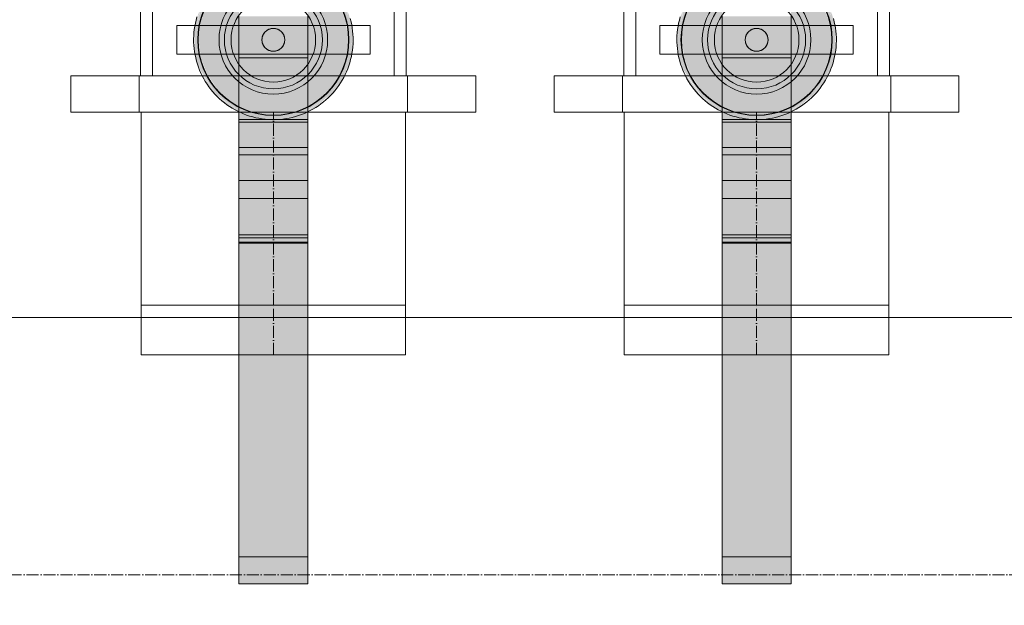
# Model space of a CAD drawing. Header units: metres. Extents: x -54598 to 1827199, y -329446 to -256744.
# Tile 7 of 256: x 14324 to 17584, y -300831 to -298894. Entities that reach past the tile are written whole.
import ezdxf

# ---------------------------------------------------------------- set-up
doc = ezdxf.new("R2010")
doc.units = ezdxf.units.M
doc.linetypes.add('ADSK_Осевая', pattern=[14, 10, -2, 0, -2])
doc.layers.add('P-PIPE', color=7, linetype='Continuous', lineweight=20)
doc.layers.add('P-PIPE-CNTR', color=7, linetype='ADSK_Осевая', lineweight=20)
doc.styles.add('ISO_1.0', font='isocpeur.ttf')

# ---------------------------------------------------------------- blocks, each defined once
blk = doc.blocks.new('Tecofi_VPI4448-02_Затвор дисковый поворотный с ручкой - Затвор дисковый поворотный_VPI 4448-02-V3-Разрез 1')
at = {"layer": 'P-PIPE'}
h = blk.add_hatch(color=37, dxfattribs=at)
h.paths.add_polyline_path([(-27398.68, 840.57), (-27398.68, 840.65), (-27406.12, 844.83), (-27402.82, 842.75), (-27399.91, 841.14)])
h.paths.add_polyline_path([(-27417.78, 854.4), (-27419.45, 856.36), (-27423.71, 861.76), (-27420.05, 856.86), (-27418.25, 854.91)])
h.paths.add_polyline_path([(-27431.66, 876.19), (-27432.23, 878.08), (-27434.12, 884.34), (-27432.75, 879.2), (-27431.82, 876.63)])
h.paths.add_polyline_path([(-27436.1, 901.56), (-27435.92, 903.45), (-27434.29, 914.65), (-27432.68, 920.71), (-27434.52, 914.44), (-27436.02, 903.13)])
h.paths.add_polyline_path([(-27430.48, 926.68), (-27429.77, 928), (-27425.33, 935.68), (-27420.07, 942.96), (-27423.82, 938.33), (-27427.67, 932.29), (-27430.45, 926.75)])
h.paths.add_polyline_path([(-27415.72, 947.68), (-27413.82, 949.27), (-27407.13, 954.32), (-27397.89, 959.62), (-27404.49, 956.28), (-27411.2, 951.61), (-27415.29, 948.07)])
h.paths.add_polyline_path([(-27395.44, 960.99), (-27390.51, 962.48), (-27384.48, 964.11), (-27376.4, 965.4), (-27383.89, 964.33), (-27392.1, 962.15), (-27395.23, 961.07)])
h = blk.add_hatch(color=37, dxfattribs=at)
h.paths.add_polyline_path([(-27398.68, 840.65), (-27398.68, 841.81), (-27415.69, 852.54), (-27410.86, 848.22), (-27400.17, 841.36)])
h.paths.add_polyline_path([(-27416.47, 853.7), (-27430.31, 873.41), (-27427.4, 867.42), (-27421.16, 858.39), (-27417.44, 854.38)])
h.paths.add_polyline_path([(-27431.25, 875.82), (-27431.91, 881.21), (-27435.65, 900), (-27435.71, 895.18), (-27434.43, 886.14), (-27432.75, 879.46), (-27431.82, 877.08)])
h.paths.add_polyline_path([(-27435.98, 900.25), (-27434.4, 906.26), (-27431.14, 924.48), (-27433.39, 918.25), (-27435.2, 910.06), (-27435.95, 903.21)])
h.paths.add_polyline_path([(-27430.67, 925.06), (-27417.48, 945.61), (-27423.21, 939.03), (-27429.77, 928), (-27430.37, 926.33)])
h.paths.add_polyline_path([(-27416.47, 946.3), (-27396.43, 960.24), (-27404.36, 956.28), (-27416.24, 946.84)])
h.paths.add_polyline_path([(-27395.23, 960.49), (-27370.18, 965.48), (-27375.52, 965.46), (-27382.7, 964.52), (-27392.1, 961.9), (-27395.22, 960.5)])
for points in [[(-27398.68, 841.81), (-27399.25, 844.34), (-27419.9, 861.18), (-27431.82, 885.93), (-27431.82, 914.07), (-27418.85, 940.03), (-27396.43, 957.24), (-27370.18, 963.54), (-27370.18, 965.48), (-27396.43, 959.69), (-27416.47, 946.3), (-27430.88, 924.01), (-27435.65, 900), (-27430.67, 874.94), (-27416.47, 853.7), (-27400.51, 843.03)], [(-27398.68, 844.82), (-27398.68, 847.29), (-27417.48, 862.28), (-27429.16, 886.54), (-27429.12, 913.54), (-27416.79, 938.27), (-27396.43, 954.51), (-27370.18, 960.5), (-27370.18, 962.26), (-27383.95, 960.4), (-27399.33, 954.39), (-27401.69, 953.01), (-27407.03, 949.8), (-27416.24, 941.46), (-27419.38, 937.72), (-27422.54, 932.42), (-27427.33, 923.82), (-27430.9, 913.54), (-27431.78, 900), (-27430.27, 885.09), (-27429.16, 882.19), (-27424.74, 871.14), (-27416.25, 858.7), (-27411.6, 854.28), (-27402.68, 847.3), (-27399.27, 845.19)], [(-27341.68, 841.81), (-27323.88, 853.7), (-27309.68, 874.94), (-27304.7, 900), (-27309.68, 925.06), (-27324.84, 946.94), (-27345.16, 960.5), (-27370.18, 965.48), (-27370.18, 963.23), (-27341.97, 956.35), (-27320.45, 938.82), (-27308.53, 914.07), (-27308.56, 885.88), (-27321.5, 859.97), (-27341.68, 843.36), (-27341.68, 843.03)], [(-27341.68, 845.09), (-27338.66, 846.99), (-27333.32, 850.2), (-27324.11, 858.54), (-27320.74, 862.75), (-27318.23, 866.91), (-27313.02, 876.18), (-27309.45, 886.46), (-27308.57, 900), (-27310.08, 914.91), (-27311.19, 917.81), (-27315.61, 928.86), (-27324.1, 941.3), (-27329.21, 946.11), (-27337.67, 952.7), (-27344.57, 956.39), (-27353.08, 959.46), (-27359.75, 961.06), (-27370.18, 962.26), (-27370.18, 960.5), (-27343.93, 954.51), (-27322.87, 937.72), (-27311.19, 913.46), (-27311.23, 886.46), (-27323.56, 861.73), (-27341.68, 847.29), (-27341.68, 845.31)], [(-27398.68, 847.29), (-27398.68, 928.68), (-27370.18, 928.68), (-27370.18, 960.5), (-27396.43, 954.51), (-27417.48, 937.72), (-27429.16, 913.46), (-27429.16, 886.54), (-27417.48, 862.28), (-27406.25, 853.33)], [(-27341.68, 847.29), (-27322.87, 862.28), (-27311.19, 886.54), (-27311.19, 913.46), (-27322.87, 937.72), (-27343.93, 954.51), (-27370.18, 960.5), (-27370.18, 928.68), (-27341.68, 928.68), (-27341.68, 873.41)], [(-27398.68, 885), (-27341.68, 885), (-27341.68, 919.46), (-27398.68, 919.46), (-27398.68, 903.45)], [(-27357.41, 810.9), (-27341.68, 810.9), (-27341.68, 885), (-27398.68, 885), (-27398.68, 810.9), (-27389.97, 810.9)], [(-27398.68, 453), (-27341.68, 453), (-27341.68, 810.9), (-27398.68, 810.9), (-27398.68, 783.28)], [(-27341.68, 450), (-27341.68, 453), (-27398.68, 453), (-27398.68, 450)]]:
    blk.add_hatch(color=37, dxfattribs=at).paths.add_polyline_path(points)
h = blk.add_hatch(color=37, dxfattribs=at)
h.paths.add_polyline_path([(-27398.68, 843.88), (-27398.68, 844.82), (-27400.69, 845.49), (-27398.7, 843.9)])
h.paths.add_polyline_path([(-27410.24, 853.1), (-27418.85, 861.18), (-27423.13, 867.88), (-27418.67, 859.83), (-27410.73, 853.5)])
h.paths.add_polyline_path([(-27427.4, 876.75), (-27430.67, 885.71), (-27430.88, 886.15), (-27431.77, 900.2), (-27430.88, 913.85), (-27429.16, 918.72), (-27429.7, 918.47), (-27431.82, 913.54), (-27431.82, 885.93), (-27428.21, 878.43)])
h.paths.add_polyline_path([(-27424.4, 929.47), (-27416.24, 941.46), (-27417.06, 941.46), (-27420.18, 938.25), (-27423.83, 930.65)])
h.paths.add_polyline_path([(-27404.76, 951.27), (-27395.39, 956.73), (-27394.04, 957.78), (-27398.32, 956.4), (-27403.78, 952.04)])
h.paths.add_polyline_path([(-27378.8, 961.26), (-27370.18, 962.26), (-27370.18, 963.23), (-27378.6, 961.31)])
h = blk.add_hatch(color=37, dxfattribs=at)
h.paths.add_polyline_path([(-27341.68, 843.88), (-27338.66, 846.99), (-27341.68, 845.09), (-27341.68, 843.89)])
h.paths.add_polyline_path([(-27327.82, 854.93), (-27320.17, 861.75), (-27318.49, 866.5), (-27324.27, 858.39), (-27326.38, 856.33)])
h.paths.add_polyline_path([(-27312.2, 878.32), (-27308.53, 885.93), (-27308.56, 914.12), (-27311.79, 919.53), (-27309.15, 910.61), (-27309.03, 893.02), (-27309.48, 886.15), (-27311.19, 881.28), (-27312.01, 878.8)])
h.paths.add_polyline_path([(-27315.79, 929.14), (-27321.68, 940.17), (-27324.42, 941.63), (-27320.42, 936.85), (-27316.28, 929.92)])
h.paths.add_polyline_path([(-27335.48, 951.17), (-27343.93, 957.24), (-27347.02, 957.37), (-27340.26, 954.3), (-27336.33, 951.77)])
h.paths.add_polyline_path([(-27361.54, 961.26), (-27370.18, 963.23), (-27370.18, 962.26), (-27361.67, 961.27)])
h = blk.add_hatch(color=37, dxfattribs=at)
h.paths.add_polyline_path([(-27341.68, 840.72), (-27335.99, 843.72), (-27326.72, 851.8), (-27341.68, 841.31)])
h.paths.add_polyline_path([(-27323.34, 853.92), (-27317.14, 860.97), (-27310.58, 872), (-27309.68, 874.94), (-27322.19, 856.19)])
h.paths.add_polyline_path([(-27309.21, 875.52), (-27306.96, 881.75), (-27305.15, 889.94), (-27304.41, 896.79), (-27304.7, 898.76), (-27305.95, 893.74), (-27309.06, 878.08)])
h.paths.add_polyline_path([(-27304.7, 900), (-27304.64, 904.82), (-27305.92, 913.86), (-27307.6, 920.54), (-27309.1, 924.18), (-27308.44, 918.79), (-27305.23, 902.66)])
h.paths.add_polyline_path([(-27309.68, 925.06), (-27310.58, 928), (-27316.04, 937.29), (-27320.13, 942.81), (-27323.88, 946.3), (-27309.84, 925.28)])
h.paths.add_polyline_path([(-27324.31, 947.09), (-27329.5, 951.78), (-27341.12, 959.09), (-27342.07, 959.54), (-27342.46, 958.72), (-27324.84, 947.32)])
h.paths.add_polyline_path([(-27345.12, 960.49), (-27349.86, 962.52), (-27359.2, 964.94), (-27368.23, 965.09), (-27345.16, 960.5)])
h.paths.add_polyline_path([(-27342.46, 958.72), (-27343.93, 960.13), (-27343.93, 959.69), (-27342.74, 958.9)])
h = blk.add_hatch(color=37, dxfattribs=at)
h.paths.add_polyline_path([(-27341.68, 840.56), (-27334.85, 844.32), (-27329.15, 848.39), (-27333.51, 845.49), (-27341.68, 840.72)])
h.paths.add_polyline_path([(-27323.26, 853.91), (-27317.34, 860.58), (-27312.68, 867.71), (-27315.33, 863.83), (-27320.28, 857.04), (-27323.25, 853.92)])
h.paths.add_polyline_path([(-27309.3, 875.14), (-27306.28, 883.79), (-27304.76, 891.98), (-27304.84, 891.8), (-27307.19, 880.91), (-27309.21, 875.47)])
h.paths.add_polyline_path([(-27304.91, 907.63), (-27304.84, 908.6), (-27308.08, 921.92), (-27306.61, 917.03), (-27305.57, 911.87), (-27305, 908.36)])
h.paths.add_polyline_path([(-27309.87, 926.69), (-27313.87, 934.12), (-27320.97, 943.81), (-27317.69, 939.72), (-27313.87, 934.07), (-27309.93, 926.75)])
h.paths.add_polyline_path([(-27324.63, 947.68), (-27331.74, 953.44), (-27341.12, 959.18), (-27335.99, 956.28), (-27328.85, 951.23), (-27324.84, 947.79)])
h.paths.add_polyline_path([(-27344.91, 960.99), (-27355.1, 964.16), (-27349.75, 962.48), (-27345.12, 961.03)])
at = {"layer": 'P-PIPE', "color": 1}
for p, q in [((-27480.18, 929.75), (-27480.18, 870.25)), ((-27470.18, 929.75), (-27470.18, 870.25)), ((-27270.18, 870.25), (-27270.18, 929.75)), ((-27260.18, 870.25), (-27260.18, 929.75)), ((-27398.68, 885), (-27398.68, 919.46)), ((-27341.68, 919.46), (-27341.68, 885)), ((-27450.18, 911.9), (-27450.18, 888.1)), ((-27435.18, 911.9), (-27450.18, 911.9)), ((-27450.18, 911.9), (-27435.18, 911.9)), ((-27435.18, 911.9), (-27305.18, 911.9)), ((-27305.18, 911.9), (-27290.18, 911.9)), ((-27290.18, 911.9), (-27305.18, 911.9)), ((-27290.18, 888.1), (-27290.18, 911.9)), ((-27435.18, 888.1), (-27450.18, 888.1)), ((-27450.18, 888.1), (-27435.18, 888.1)), ((-27305.18, 888.1), (-27435.18, 888.1)), ((-27398.68, 810.9), (-27398.68, 885)), ((-27341.68, 885), (-27398.68, 885)), ((-27341.68, 885), (-27341.68, 810.9)), ((-27305.18, 888.1), (-27290.18, 888.1)), ((-27290.18, 888.1), (-27305.18, 888.1)), ((-27260.18, 870.25), (-27480.18, 870.25)), ((-27480.18, 870.25), (-27260.18, 870.25)), ((-27270.18, 870.25), (-27470.18, 870.25)), ((-27470.18, 870.25), (-27270.18, 870.25)), ((-27341.68, 834.1), (-27398.68, 834.1)), ((-27341.68, 831.91), (-27398.68, 831.91)), ((-27398.68, 822.13), (-27398.68, 820.61)), ((-27341.68, 820.61), (-27341.68, 822.13)), ((-27398.68, 453), (-27398.68, 810.9)), ((-27341.68, 810.9), (-27398.68, 810.9)), ((-27341.68, 810.9), (-27341.68, 453)), ((-27341.68, 804.82), (-27398.68, 804.82)), ((-27341.68, 783.56), (-27398.68, 783.56)), ((-27341.68, 768.72), (-27398.68, 768.72)), ((-27341.68, 738.82), (-27398.68, 738.82)), ((-27398.68, 738.09), (-27398.68, 738.82)), ((-27398.68, 738.82), (-27398.68, 738.79)), ((-27398.68, 731.82), (-27398.68, 738.09)), ((-27398.68, 736.17), (-27398.68, 658.36)), ((-27341.68, 736.17), (-27398.68, 736.17)), ((-27341.68, 738.79), (-27341.68, 738.82)), ((-27341.68, 738.82), (-27341.68, 738.09)), ((-27341.68, 738.09), (-27341.68, 731.82)), ((-27341.68, 658.36), (-27341.68, 736.17)), ((-27341.68, 732.66), (-27398.68, 732.66)), ((-27398.68, 474.19), (-27398.68, 731.82)), ((-27341.68, 731.82), (-27398.68, 731.82)), ((-27341.68, 731.82), (-27341.68, 474.19)), ((-27398.68, 607.89), (-27398.68, 606.73)), ((-27398.68, 606.73), (-27398.68, 586.39)), ((-27341.68, 606.73), (-27341.68, 607.89)), ((-27341.68, 586.39), (-27341.68, 606.73)), ((-27398.68, 586.39), (-27398.68, 585.29)), ((-27341.68, 585.29), (-27341.68, 586.39)), ((-27398.68, 577.44), (-27398.68, 576.34)), ((-27398.68, 576.34), (-27398.68, 557.04)), ((-27341.68, 576.34), (-27341.68, 577.44)), ((-27341.68, 557.04), (-27341.68, 576.34)), ((-27398.68, 557.04), (-27398.68, 556)), ((-27341.68, 556), (-27341.68, 557.04)), ((-27398.68, 546.95), (-27398.68, 545.91)), ((-27341.68, 545.91), (-27341.68, 546.95)), ((-27398.68, 545.91), (-27398.68, 527.74)), ((-27341.68, 527.74), (-27341.68, 545.91)), ((-27398.68, 527.74), (-27398.68, 526.76)), ((-27341.68, 526.76), (-27341.68, 527.74)), ((-27398.68, 516.39), (-27398.68, 515.43)), ((-27398.68, 515.43), (-27398.68, 498.49)), ((-27341.68, 515.43), (-27341.68, 516.39)), ((-27341.68, 498.49), (-27341.68, 515.43)), ((-27398.68, 498.49), (-27398.68, 497.57)), ((-27341.68, 497.57), (-27341.68, 498.49)), ((-27398.68, 475.12), (-27398.68, 472.94)), ((-27398.68, 472.39), (-27398.68, 474.19)), ((-27341.68, 472.94), (-27341.68, 475.12)), ((-27341.68, 474.19), (-27341.68, 472.39)), ((-27398.68, 472.38), (-27341.68, 472.38)), ((-27398.68, 450), (-27398.68, 453)), ((-27398.68, 451), (-27398.68, 450)), ((-27398.68, 450), (-27341.68, 450)), ((-27341.68, 453), (-27341.68, 450)), ((-27341.68, 450), (-27341.68, 451))]:
    blk.add_line(p, q, dxfattribs=at)
at = {"layer": 'P-PIPE', "color": 1, "flags": 128}
for points in [[(-27433.42, 918.93), (-27434.13, 916.38), (-27434.73, 913.81), (-27435.23, 911.22), (-27435.63, 908.61), (-27435.92, 905.99), (-27436.11, 903.35), (-27436.19, 900.71), (-27436.17, 898.07), (-27436.04, 895.43), (-27435.8, 892.8), (-27435.46, 890.19), (-27435.02, 887.58), (-27434.47, 885), (-27433.82, 882.44), (-27433.06, 879.91), (-27432.21, 877.41), (-27431.26, 874.95), (-27430.21, 872.53), (-27429.06, 870.15), (-27427.82, 867.82), (-27426.49, 865.54), (-27425.06, 863.31), (-27423.55, 861.15), (-27421.95, 859.04), (-27420.28, 857.01), (-27418.52, 855.04), (-27416.68, 853.14), (-27414.77, 851.32), (-27412.79, 849.57), (-27410.74, 847.91), (-27408.62, 846.33), (-27406.44, 844.84), (-27404.21, 843.43), (-27401.92, 842.11), (-27399.58, 840.89), (-27397.19, 839.76), (-27394.76, 838.73), (-27392.29, 837.8), (-27389.79, 836.96), (-27387.25, 836.23), (-27384.69, 835.6), (-27382.1, 835.07), (-27379.49, 834.64), (-27376.87, 834.32), (-27374.24, 834.11), (-27371.6, 834), (-27370.18, 833.98)], [(-27370.18, 833.98), (-27367.54, 834.03), (-27364.9, 834.19), (-27362.27, 834.46), (-27359.66, 834.82), (-27357.06, 835.3), (-27354.48, 835.87), (-27351.93, 836.55), (-27349.41, 837.33), (-27346.92, 838.21), (-27344.47, 839.19), (-27342.06, 840.27), (-27339.69, 841.44), (-27337.37, 842.71), (-27335.11, 844.07), (-27332.9, 845.51), (-27330.75, 847.05), (-27328.66, 848.67), (-27326.64, 850.37), (-27324.69, 852.15), (-27322.82, 854), (-27321.02, 855.94), (-27319.29, 857.94), (-27317.65, 860), (-27316.09, 862.14), (-27314.62, 864.33), (-27313.24, 866.58), (-27311.95, 868.88), (-27310.75, 871.24), (-27309.65, 873.64), (-27308.64, 876.08), (-27307.74, 878.56), (-27306.93, 881.07), (-27306.22, 883.62), (-27305.62, 886.19), (-27305.12, 888.78), (-27304.72, 891.39), (-27304.43, 894.01), (-27304.24, 896.65), (-27304.16, 899.29), (-27304.19, 901.93), (-27304.32, 904.57), (-27304.55, 907.2), (-27304.89, 909.81), (-27305.34, 912.42), (-27305.88, 915), (-27306.54, 917.56)]]:
    blk.add_lwpolyline(points, dxfattribs=at)
at = {"layer": 'P-PIPE', "color": 1}
for radius, start, end in [(62.6, 90, 270), (62.26, 90, 270), (62.6, 270, 90), (62.26, 270, 90), (44.95, 90, 270), (44.95, 90, 270), (40.56, 90, 270), (44.95, 270, 90), (44.95, 270, 90), (40.56, 270, 90), (35, 90, 270), (35, 270, 90), (9.45, 90, 270), (9.45, 270, 90)]:
    blk.add_arc((-27370.18, 900), radius, start, end, dxfattribs=at)
for points, knots in [([(-27370.18, 909.45), (-27370.75, 909.44), (-27371.86, 909.34), (-27373.42, 908.93), (-27374.93, 908.22), (-27376.28, 907.28), (-27377.45, 906.1), (-27378.4, 904.75), (-27379.09, 903.25), (-27379.57, 901.52), (-27379.66, 899.93), (-27379.53, 898.55), (-27379.25, 897.23), (-27378.62, 895.59), (-27377.46, 893.88), (-27375.98, 892.45), (-27373.58, 891), (-27371.6, 890.56), (-27370.18, 890.55)], [0, 0, 0, 0, 0.055556, 0.111111, 0.166667, 0.222222, 0.277778, 0.333333, 0.388889, 0.444444, 0.513889, 0.548611, 0.583333, 0.652778, 0.722222, 0.791667, 0.861111, 1, 1, 1, 1]), ([(-27370.18, 890.55), (-27371.32, 890.56), (-27372.92, 890.84), (-27374.92, 891.78), (-27376.28, 892.72), (-27377.45, 893.9), (-27378.4, 895.25), (-27379.09, 896.75), (-27379.57, 898.48), (-27379.66, 900.07), (-27379.53, 901.45), (-27379.25, 902.77), (-27378.62, 904.41), (-27377.47, 906.12), (-27375.99, 907.55), (-27373.58, 909), (-27371.6, 909.44), (-27370.18, 909.45)], [0, 0, 0, 0, 0.111111, 0.166667, 0.222222, 0.277778, 0.333333, 0.388889, 0.444444, 0.513889, 0.548611, 0.583333, 0.652778, 0.722222, 0.791667, 0.861111, 1, 1, 1, 1]), ([(-27370.18, 909.45), (-27370.75, 909.44), (-27371.86, 909.34), (-27373.42, 908.93), (-27374.93, 908.22), (-27376.28, 907.28), (-27377.45, 906.1), (-27378.4, 904.75), (-27379.09, 903.25), (-27379.57, 901.52), (-27379.66, 899.93), (-27379.53, 898.55), (-27379.25, 897.23), (-27378.62, 895.59), (-27377.46, 893.88), (-27375.98, 892.45), (-27373.58, 891), (-27371.6, 890.56), (-27370.18, 890.55)], [0, 0, 0, 0, 0.055556, 0.111111, 0.166667, 0.222222, 0.277778, 0.333333, 0.388889, 0.444444, 0.513889, 0.548611, 0.583333, 0.652778, 0.722222, 0.791667, 0.861111, 1, 1, 1, 1]), ([(-27370.18, 890.55), (-27371.32, 890.56), (-27372.92, 890.84), (-27374.92, 891.78), (-27376.28, 892.72), (-27377.45, 893.9), (-27378.4, 895.25), (-27379.09, 896.75), (-27379.57, 898.48), (-27379.66, 900.07), (-27379.53, 901.45), (-27379.25, 902.77), (-27378.62, 904.41), (-27377.47, 906.12), (-27375.99, 907.55), (-27373.58, 909), (-27371.6, 909.44), (-27370.18, 909.45)], [0, 0, 0, 0, 0.111111, 0.166667, 0.222222, 0.277778, 0.333333, 0.388889, 0.444444, 0.513889, 0.548611, 0.583333, 0.652778, 0.722222, 0.791667, 0.861111, 1, 1, 1, 1]), ([(-27370.18, 890.55), (-27369.03, 890.56), (-27367.43, 890.84), (-27365.43, 891.78), (-27364.07, 892.72), (-27362.91, 893.9), (-27361.95, 895.25), (-27361.26, 896.75), (-27360.78, 898.48), (-27360.69, 900.07), (-27360.82, 901.45), (-27361.1, 902.77), (-27361.73, 904.41), (-27362.88, 906.12), (-27364.36, 907.55), (-27366.77, 909), (-27368.75, 909.44), (-27370.18, 909.45)], [0, 0, 0, 0, 0.111111, 0.166667, 0.222222, 0.277778, 0.333333, 0.388889, 0.444444, 0.513889, 0.548611, 0.583333, 0.652778, 0.722222, 0.791667, 0.861111, 1, 1, 1, 1]), ([(-27370.18, 909.45), (-27369.6, 909.44), (-27368.49, 909.34), (-27366.93, 908.93), (-27365.43, 908.22), (-27364.07, 907.28), (-27362.9, 906.1), (-27361.95, 904.75), (-27361.26, 903.25), (-27360.78, 901.52), (-27360.69, 899.93), (-27360.82, 898.55), (-27361.1, 897.23), (-27361.73, 895.59), (-27362.89, 893.88), (-27364.37, 892.45), (-27366.77, 891), (-27368.75, 890.56), (-27370.18, 890.55)], [0, 0, 0, 0, 0.055556, 0.111111, 0.166667, 0.222222, 0.277778, 0.333333, 0.388889, 0.444444, 0.513889, 0.548611, 0.583333, 0.652778, 0.722222, 0.791667, 0.861111, 1, 1, 1, 1]), ([(-27370.18, 890.55), (-27369.03, 890.56), (-27367.43, 890.84), (-27365.43, 891.78), (-27364.07, 892.72), (-27362.91, 893.9), (-27361.95, 895.25), (-27361.26, 896.75), (-27360.78, 898.48), (-27360.69, 900.07), (-27360.82, 901.45), (-27361.1, 902.77), (-27361.73, 904.41), (-27362.88, 906.12), (-27364.36, 907.55), (-27366.77, 909), (-27368.75, 909.44), (-27370.18, 909.45)], [0, 0, 0, 0, 0.111111, 0.166667, 0.222222, 0.277778, 0.333333, 0.388889, 0.444444, 0.513889, 0.548611, 0.583333, 0.652778, 0.722222, 0.791667, 0.861111, 1, 1, 1, 1]), ([(-27370.18, 909.45), (-27369.6, 909.44), (-27368.49, 909.34), (-27366.93, 908.93), (-27365.43, 908.22), (-27364.07, 907.28), (-27362.9, 906.1), (-27361.95, 904.75), (-27361.26, 903.25), (-27360.78, 901.52), (-27360.69, 899.93), (-27360.82, 898.55), (-27361.1, 897.23), (-27361.73, 895.59), (-27362.89, 893.88), (-27364.37, 892.45), (-27366.77, 891), (-27368.75, 890.56), (-27370.18, 890.55)], [0, 0, 0, 0, 0.055556, 0.111111, 0.166667, 0.222222, 0.277778, 0.333333, 0.388889, 0.444444, 0.513889, 0.548611, 0.583333, 0.652778, 0.722222, 0.791667, 0.861111, 1, 1, 1, 1])]:
    blk.add_open_spline(points, degree=3, knots=knots, dxfattribs=at)
blk = doc.blocks.new('VM_Фланец_ГОСТ 332591 - VM_Фланец_ГОСТ 33259-2015-669460-Разрез 1')
at = {"layer": 'P-PIPE'}
for p, q in [((-27935.08, 959.75), (-27935.08, 929.75)), ((-27600.08, 959.75), (-27935.08, 959.75)), ((-27935.08, 959.75), (-27600.08, 959.75)), ((-27878.58, 959.75), (-27878.58, 929.75)), ((-27656.58, 959.75), (-27878.58, 959.75)), ((-27878.58, 959.75), (-27656.58, 959.75)), ((-27656.58, 929.75), (-27656.58, 959.75)), ((-27600.08, 929.75), (-27600.08, 959.75)), ((-27600.08, 929.75), (-27935.08, 929.75)), ((-27935.08, 929.75), (-27600.08, 929.75)), ((-27878.58, 929.75), (-27656.58, 929.75)), ((-27656.58, 929.75), (-27878.58, 929.75))]:
    blk.add_line(p, q, dxfattribs=at)
blk = doc.blocks.new('Tecofi_VPI4448-02_Затвор дисковый поворотный с ручкой - Затвор дисковый поворотный_VPI 4448-02-V5-Разрез 1')
at = {"layer": 'P-PIPE'}
h = blk.add_hatch(color=37, dxfattribs=at)
h.paths.add_polyline_path([(-26998.68, 840.57), (-26999.18, 840.89), (-27006.12, 844.83), (-27002.82, 842.75), (-26999.18, 840.81)])
h.paths.add_polyline_path([(-27017.78, 854.4), (-27019.45, 856.36), (-27023.71, 861.76), (-27020.05, 856.86), (-27018.25, 854.91)])
h.paths.add_polyline_path([(-27031.66, 876.19), (-27032.23, 878.08), (-27034.12, 884.34), (-27032.75, 879.2), (-27031.75, 876.44)])
h.paths.add_polyline_path([(-27036.1, 901.56), (-27035.92, 903.45), (-27034.29, 914.65), (-27032.68, 920.71), (-27034.52, 914.44), (-27036.02, 903.13)])
h.paths.add_polyline_path([(-27030.48, 926.68), (-27029.77, 928), (-27025.33, 935.68), (-27020.07, 942.96), (-27023.82, 938.33), (-27027.67, 932.29), (-27030.45, 926.75)])
h.paths.add_polyline_path([(-27015.72, 947.68), (-27013.82, 949.27), (-27006.84, 954.51), (-26997.89, 959.62), (-27004.49, 956.28), (-27011.2, 951.61), (-27015.46, 947.92)])
h.paths.add_polyline_path([(-26995.44, 960.99), (-26990.51, 962.48), (-26984.48, 964.11), (-26976.4, 965.4), (-26983.89, 964.33), (-26992.1, 962.15), (-26995.23, 961.07)])
h = blk.add_hatch(color=37, dxfattribs=at)
h.paths.add_polyline_path([(-26998.68, 840.65), (-26999.18, 842.15), (-27016.04, 852.91), (-27010.86, 848.22), (-26999.18, 840.89)])
h.paths.add_polyline_path([(-27016.47, 853.7), (-27030.31, 873.41), (-27027.4, 867.42), (-27021.16, 858.39), (-27017.44, 854.38)])
h.paths.add_polyline_path([(-27031.25, 875.82), (-27031.91, 881.21), (-27035.65, 900), (-27035.71, 895.18), (-27034.43, 886.14), (-27032.75, 879.46), (-27031.75, 876.92)])
h.paths.add_polyline_path([(-27035.98, 900.25), (-27034.4, 906.26), (-27031.14, 924.48), (-27033.39, 918.25), (-27035.2, 910.06), (-27035.95, 903.21)])
h.paths.add_polyline_path([(-27030.67, 925.06), (-27017.48, 945.61), (-27023.21, 939.03), (-27029.77, 928), (-27030.37, 926.33)])
h.paths.add_polyline_path([(-27016.47, 946.3), (-26996.43, 960.24), (-27004.36, 956.28), (-27016.24, 946.84)])
h.paths.add_polyline_path([(-26995.23, 960.49), (-26970.18, 965.48), (-26975.52, 965.46), (-26982.7, 964.52), (-26992.1, 961.9), (-26995.22, 960.5)])
for points in [[(-26998.68, 841.81), (-26999.25, 844.34), (-27019.9, 861.18), (-27031.82, 885.93), (-27031.75, 914.22), (-27018.85, 940.03), (-26996.43, 957.24), (-26970.18, 963.54), (-26970.18, 965.48), (-26996.43, 959.69), (-27016.47, 946.3), (-27030.88, 924.01), (-27035.65, 900), (-27030.67, 874.94), (-27015.46, 853.03), (-26999.18, 842.15)], [(-26998.68, 844.82), (-26999.18, 847.69), (-27017.48, 862.28), (-27029.16, 886.54), (-27029.12, 913.54), (-27016.79, 938.27), (-26996.43, 954.51), (-26970.18, 960.5), (-26970.18, 962.26), (-26983.95, 960.4), (-26999.33, 954.39), (-27001.69, 953.01), (-27007.03, 949.8), (-27016.24, 941.46), (-27019.38, 937.72), (-27022.12, 933.09), (-27027.33, 923.82), (-27030.9, 913.54), (-27031.75, 899.51), (-27030.27, 885.09), (-27029.16, 882.19), (-27024.74, 871.14), (-27016.25, 858.7), (-27011.6, 854.28), (-27002.68, 847.3), (-26999.18, 845.14)], [(-26941.68, 841.81), (-26923.88, 853.7), (-26909.68, 874.94), (-26904.7, 900), (-26909.68, 925.06), (-26923.88, 946.3), (-26945.16, 960.5), (-26970.18, 965.48), (-26970.18, 963.23), (-26941.97, 956.35), (-26920.45, 938.82), (-26908.53, 914.07), (-26908.53, 885.93), (-26921.5, 859.97), (-26941.68, 843.36), (-26941.68, 843.03)], [(-26941.68, 845.09), (-26938.66, 846.99), (-26933.32, 850.2), (-26924.11, 858.54), (-26920.74, 862.75), (-26917.77, 867.65), (-26913.02, 876.18), (-26909.45, 886.46), (-26908.57, 900), (-26910.08, 914.91), (-26911.19, 917.81), (-26915.61, 928.86), (-26924.1, 941.3), (-26929.21, 946.11), (-26937.67, 952.7), (-26944.57, 956.39), (-26953.08, 959.46), (-26959.75, 961.06), (-26970.18, 962.26), (-26970.18, 960.5), (-26943.93, 954.51), (-26922.87, 937.72), (-26911.19, 913.46), (-26911.23, 886.46), (-26923.56, 861.73), (-26941.68, 847.29), (-26941.68, 845.31)], [(-26998.68, 847.29), (-26998.68, 928.68), (-26970.18, 928.68), (-26970.18, 960.5), (-26996.43, 954.51), (-27017.48, 937.72), (-27029.16, 913.46), (-27029.16, 886.54), (-27017.48, 862.28), (-26999.18, 847.69)], [(-26941.68, 847.29), (-26922.87, 862.28), (-26911.19, 886.54), (-26911.19, 913.46), (-26922.87, 937.72), (-26943.93, 954.51), (-26970.18, 960.5), (-26970.18, 928.68), (-26941.68, 928.68), (-26941.68, 858.39)], [(-26941.68, 885), (-26941.68, 919.46), (-26998.68, 919.46), (-26998.68, 885), (-26966.62, 885)], [(-26941.68, 810.9), (-26941.68, 885), (-26998.68, 885), (-26998.68, 810.9), (-26966.62, 810.9)], [(-26998.68, 453), (-26941.68, 453), (-26941.68, 810.9), (-26998.68, 810.9), (-26998.68, 783.28)], [(-26941.68, 450), (-26941.68, 453), (-26998.68, 453), (-26998.68, 450)]]:
    blk.add_hatch(color=37, dxfattribs=at).paths.add_polyline_path(points)
h = blk.add_hatch(color=37, dxfattribs=at)
h.paths.add_polyline_path([(-26998.68, 843.88), (-26999.18, 845.14), (-27000.69, 845.49), (-26998.7, 843.9)])
h.paths.add_polyline_path([(-27010.24, 853.1), (-27018.85, 861.18), (-27023.13, 867.88), (-27018.67, 859.83), (-27010.73, 853.5)])
h.paths.add_polyline_path([(-27027.4, 876.75), (-27030.27, 884.89), (-27030.88, 886.15), (-27031.75, 900.49), (-27030.88, 913.85), (-27029.16, 918.72), (-27029.7, 918.47), (-27031.82, 914.07), (-27031.75, 885.78), (-27028.21, 878.43)])
h.paths.add_polyline_path([(-27024.4, 929.47), (-27016.24, 941.46), (-27017.06, 941.46), (-27020.18, 938.25), (-27023.83, 930.65)])
h.paths.add_polyline_path([(-27004.76, 951.27), (-26995.39, 956.73), (-26994.04, 957.78), (-26998.32, 956.4), (-27003.78, 952.04)])
h.paths.add_polyline_path([(-26978.8, 961.26), (-26970.18, 962.26), (-26970.18, 963.23), (-26978.6, 961.31)])
h = blk.add_hatch(color=37, dxfattribs=at)
h.paths.add_polyline_path([(-26941.68, 843.88), (-26938.66, 846.99), (-26941.68, 845.09), (-26941.68, 843.89)])
h.paths.add_polyline_path([(-26927.82, 854.93), (-26920.17, 861.75), (-26918.49, 866.5), (-26924.27, 858.39), (-26926.38, 856.33)])
h.paths.add_polyline_path([(-26912.2, 878.32), (-26908.53, 885.93), (-26908.53, 914.07), (-26911.79, 919.53), (-26909.15, 910.61), (-26909.03, 893.02), (-26909.48, 886.15), (-26911.19, 881.28), (-26912.01, 878.8)])
h.paths.add_polyline_path([(-26915.79, 929.14), (-26921.68, 940.17), (-26924.42, 941.63), (-26920.42, 936.85), (-26916.28, 929.92)])
h.paths.add_polyline_path([(-26935.48, 951.17), (-26943.93, 957.24), (-26947.02, 957.37), (-26940.26, 954.3), (-26936.33, 951.77)])
h.paths.add_polyline_path([(-26961.54, 961.26), (-26970.18, 963.23), (-26970.18, 962.26), (-26961.67, 961.27)])
h = blk.add_hatch(color=37, dxfattribs=at)
h.paths.add_polyline_path([(-26941.68, 840.72), (-26935.99, 843.72), (-26926.72, 851.8), (-26941.68, 841.31)])
h.paths.add_polyline_path([(-26923.34, 853.92), (-26917.14, 860.97), (-26910.58, 872), (-26909.68, 874.94), (-26922.87, 854.84)])
h.paths.add_polyline_path([(-26909.21, 875.52), (-26906.96, 881.75), (-26905.15, 889.94), (-26904.41, 896.79), (-26904.7, 898.76), (-26905.95, 893.74), (-26909.06, 878.08)])
h.paths.add_polyline_path([(-26904.7, 900), (-26904.64, 904.82), (-26905.92, 913.86), (-26907.6, 920.54), (-26909.1, 924.18), (-26908.44, 918.79), (-26905.23, 902.66)])
h.paths.add_polyline_path([(-26909.68, 925.06), (-26910.58, 928), (-26916.04, 937.29), (-26920.13, 942.81), (-26923.88, 946.3), (-26909.84, 925.28)])
h.paths.add_polyline_path([(-26924.31, 947.09), (-26929.5, 951.78), (-26940.35, 958.72), (-26942.07, 959.54), (-26942.04, 958.43), (-26925.15, 947.46)])
h.paths.add_polyline_path([(-26945.12, 960.49), (-26949.86, 962.52), (-26959.2, 964.94), (-26968.23, 965.09), (-26945.16, 960.5)])
h.paths.add_polyline_path([(-26942.46, 958.72), (-26943.93, 960.13), (-26943.93, 959.69), (-26942.74, 958.9)])
h = blk.add_hatch(color=37, dxfattribs=at)
h.paths.add_polyline_path([(-26941.68, 840.56), (-26934.85, 844.32), (-26929.15, 848.39), (-26933.51, 845.49), (-26941.68, 840.72)])
h.paths.add_polyline_path([(-26923.26, 853.91), (-26917.34, 860.58), (-26912.68, 867.71), (-26915.33, 863.83), (-26920.28, 857.04), (-26923.25, 853.92)])
h.paths.add_polyline_path([(-26909.3, 875.14), (-26906.28, 883.79), (-26904.76, 891.98), (-26904.84, 891.8), (-26907.19, 880.91), (-26909.21, 875.47)])
h.paths.add_polyline_path([(-26904.91, 907.63), (-26904.84, 908.6), (-26908.08, 921.92), (-26906.61, 917.03), (-26905.57, 911.87), (-26905, 908.36)])
h.paths.add_polyline_path([(-26909.87, 926.69), (-26913.87, 934.12), (-26920.97, 943.81), (-26917.77, 939.82), (-26913.87, 934.07), (-26909.93, 926.75)])
h.paths.add_polyline_path([(-26924.63, 947.68), (-26931.74, 953.44), (-26940.61, 958.95), (-26935.99, 956.28), (-26928.85, 951.23), (-26925.11, 947.93)])
h.paths.add_polyline_path([(-26944.91, 960.99), (-26955.1, 964.16), (-26949.75, 962.48), (-26945.12, 961.03)])
at = {"layer": 'P-PIPE', "color": 1}
for p, q in [((-27080.18, 929.75), (-27080.18, 870.25)), ((-27070.18, 929.75), (-27070.18, 870.25)), ((-26870.18, 870.25), (-26870.18, 929.75)), ((-26860.18, 870.25), (-26860.18, 929.75)), ((-26998.68, 885), (-26998.68, 919.46)), ((-26941.68, 919.46), (-26941.68, 885)), ((-27050.18, 911.9), (-27050.18, 888.1)), ((-27035.18, 911.9), (-27050.18, 911.9)), ((-27050.18, 911.9), (-27035.18, 911.9)), ((-27035.18, 911.9), (-26905.18, 911.9)), ((-26905.18, 911.9), (-26890.18, 911.9)), ((-26890.18, 911.9), (-26905.18, 911.9)), ((-26890.18, 888.1), (-26890.18, 911.9)), ((-27035.18, 888.1), (-27050.18, 888.1)), ((-27050.18, 888.1), (-27035.18, 888.1)), ((-26905.18, 888.1), (-27035.18, 888.1)), ((-26998.68, 810.9), (-26998.68, 885)), ((-26941.68, 885), (-26998.68, 885)), ((-26941.68, 885), (-26941.68, 810.9)), ((-26905.18, 888.1), (-26890.18, 888.1)), ((-26890.18, 888.1), (-26905.18, 888.1)), ((-26860.18, 870.25), (-27080.18, 870.25)), ((-27080.18, 870.25), (-26860.18, 870.25)), ((-26870.18, 870.25), (-27070.18, 870.25)), ((-27070.18, 870.25), (-26870.18, 870.25)), ((-26941.68, 834.1), (-26998.68, 834.1)), ((-26941.68, 831.91), (-26998.68, 831.91)), ((-26998.68, 822.13), (-26998.68, 820.61)), ((-26941.68, 820.61), (-26941.68, 822.13)), ((-26998.68, 453), (-26998.68, 810.9)), ((-26941.68, 810.9), (-26998.68, 810.9)), ((-26941.68, 810.9), (-26941.68, 453)), ((-26941.68, 804.82), (-26998.68, 804.82)), ((-26941.68, 783.56), (-26998.68, 783.56)), ((-26941.68, 768.72), (-26998.68, 768.72)), ((-26941.68, 738.82), (-26998.68, 738.82)), ((-26998.68, 738.09), (-26998.68, 738.82)), ((-26998.68, 738.82), (-26998.68, 738.79)), ((-26998.68, 731.82), (-26998.68, 738.09)), ((-26998.68, 736.17), (-26998.68, 658.36)), ((-26941.68, 736.17), (-26998.68, 736.17)), ((-26941.68, 738.79), (-26941.68, 738.82)), ((-26941.68, 738.82), (-26941.68, 738.09)), ((-26941.68, 738.09), (-26941.68, 731.82)), ((-26941.68, 658.36), (-26941.68, 736.17)), ((-26941.68, 732.66), (-26998.68, 732.66)), ((-26998.68, 474.19), (-26998.68, 731.82)), ((-26941.68, 731.82), (-26998.68, 731.82)), ((-26941.68, 731.82), (-26941.68, 474.19)), ((-26998.68, 607.89), (-26998.68, 606.73)), ((-26998.68, 606.73), (-26998.68, 586.39)), ((-26941.68, 606.73), (-26941.68, 607.89)), ((-26941.68, 586.39), (-26941.68, 606.73)), ((-26998.68, 586.39), (-26998.68, 585.29)), ((-26941.68, 585.29), (-26941.68, 586.39)), ((-26998.68, 577.44), (-26998.68, 576.34)), ((-26998.68, 576.34), (-26998.68, 557.04)), ((-26941.68, 576.34), (-26941.68, 577.44)), ((-26941.68, 557.04), (-26941.68, 576.34)), ((-26998.68, 557.04), (-26998.68, 556)), ((-26941.68, 556), (-26941.68, 557.04)), ((-26998.68, 546.95), (-26998.68, 545.91)), ((-26941.68, 545.91), (-26941.68, 546.95)), ((-26998.68, 545.91), (-26998.68, 527.74)), ((-26941.68, 527.74), (-26941.68, 545.91)), ((-26998.68, 527.74), (-26998.68, 526.76)), ((-26941.68, 526.76), (-26941.68, 527.74)), ((-26998.68, 516.39), (-26998.68, 515.43)), ((-26998.68, 515.43), (-26998.68, 498.49)), ((-26941.68, 515.43), (-26941.68, 516.39)), ((-26941.68, 498.49), (-26941.68, 515.43)), ((-26998.68, 498.49), (-26998.68, 497.57)), ((-26941.68, 497.57), (-26941.68, 498.49)), ((-26998.68, 475.12), (-26998.68, 472.94)), ((-26998.68, 472.39), (-26998.68, 474.19)), ((-26941.68, 472.94), (-26941.68, 475.12)), ((-26941.68, 474.19), (-26941.68, 472.39)), ((-26998.68, 472.38), (-26941.68, 472.38)), ((-26998.68, 450), (-26998.68, 453)), ((-26998.68, 451), (-26998.68, 450)), ((-26998.68, 450), (-26941.68, 450)), ((-26941.68, 453), (-26941.68, 450)), ((-26941.68, 450), (-26941.68, 451))]:
    blk.add_line(p, q, dxfattribs=at)
at = {"layer": 'P-PIPE', "color": 1, "flags": 128}
for points in [[(-27033.42, 918.93), (-27034.13, 916.38), (-27034.73, 913.81), (-27035.23, 911.22), (-27035.63, 908.61), (-27035.92, 905.99), (-27036.11, 903.35), (-27036.19, 900.71), (-27036.17, 898.07), (-27036.04, 895.43), (-27035.8, 892.8), (-27035.46, 890.19), (-27035.02, 887.58), (-27034.47, 885), (-27033.82, 882.44), (-27033.06, 879.91), (-27032.21, 877.41), (-27031.26, 874.95), (-27030.21, 872.53), (-27029.06, 870.15), (-27027.82, 867.82), (-27026.49, 865.54), (-27025.06, 863.31), (-27023.55, 861.15), (-27021.95, 859.04), (-27020.28, 857.01), (-27018.52, 855.04), (-27016.68, 853.14), (-27014.77, 851.32), (-27012.79, 849.57), (-27010.74, 847.91), (-27008.62, 846.33), (-27006.44, 844.84), (-27004.21, 843.43), (-27001.92, 842.11), (-26999.58, 840.89), (-26997.19, 839.76), (-26994.76, 838.73), (-26992.29, 837.8), (-26989.79, 836.96), (-26987.25, 836.23), (-26984.69, 835.6), (-26982.1, 835.07), (-26979.49, 834.64), (-26976.87, 834.32), (-26974.24, 834.11), (-26971.6, 834), (-26970.18, 833.98)], [(-26970.18, 833.98), (-26967.54, 834.03), (-26964.9, 834.19), (-26962.27, 834.46), (-26959.66, 834.82), (-26957.06, 835.3), (-26954.48, 835.87), (-26951.93, 836.55), (-26949.41, 837.33), (-26946.92, 838.21), (-26944.47, 839.19), (-26942.06, 840.27), (-26939.69, 841.44), (-26937.37, 842.71), (-26935.11, 844.07), (-26932.9, 845.51), (-26930.75, 847.05), (-26928.66, 848.67), (-26926.64, 850.37), (-26924.69, 852.15), (-26922.82, 854), (-26921.02, 855.94), (-26919.29, 857.94), (-26917.65, 860), (-26916.09, 862.14), (-26914.62, 864.33), (-26913.24, 866.58), (-26911.95, 868.88), (-26910.75, 871.24), (-26909.65, 873.64), (-26908.64, 876.08), (-26907.74, 878.56), (-26906.93, 881.07), (-26906.22, 883.62), (-26905.62, 886.19), (-26905.12, 888.78), (-26904.72, 891.39), (-26904.43, 894.01), (-26904.24, 896.65), (-26904.16, 899.29), (-26904.19, 901.93), (-26904.32, 904.57), (-26904.55, 907.2), (-26904.89, 909.81), (-26905.34, 912.42), (-26905.88, 915), (-26906.54, 917.56)]]:
    blk.add_lwpolyline(points, dxfattribs=at)
at = {"layer": 'P-PIPE', "color": 1}
for radius, start, end in [(62.6, 90, 270), (62.26, 90, 270), (62.6, 270, 90), (62.26, 270, 90), (44.95, 90, 270), (44.95, 90, 270), (40.56, 90, 270), (44.95, 270, 90), (44.95, 270, 90), (40.56, 270, 90), (35, 90, 270), (35, 270, 90), (9.45, 90, 270), (9.45, 270, 90)]:
    blk.add_arc((-26970.18, 900), radius, start, end, dxfattribs=at)
for points, knots in [([(-26970.18, 909.45), (-26970.75, 909.44), (-26971.86, 909.34), (-26973.42, 908.93), (-26974.93, 908.22), (-26976.28, 907.28), (-26977.45, 906.1), (-26978.4, 904.75), (-26979.09, 903.25), (-26979.57, 901.52), (-26979.66, 899.93), (-26979.53, 898.55), (-26979.25, 897.23), (-26978.62, 895.59), (-26977.46, 893.88), (-26975.98, 892.45), (-26973.58, 891), (-26971.6, 890.56), (-26970.18, 890.55)], [0, 0, 0, 0, 0.055556, 0.111111, 0.166667, 0.222222, 0.277778, 0.333333, 0.388889, 0.444444, 0.513889, 0.548611, 0.583333, 0.652778, 0.722222, 0.791667, 0.861111, 1, 1, 1, 1]), ([(-26970.18, 890.55), (-26971.32, 890.56), (-26972.92, 890.84), (-26974.92, 891.78), (-26976.28, 892.72), (-26977.45, 893.9), (-26978.4, 895.25), (-26979.09, 896.75), (-26979.57, 898.48), (-26979.66, 900.07), (-26979.53, 901.45), (-26979.25, 902.77), (-26978.62, 904.41), (-26977.47, 906.12), (-26975.99, 907.55), (-26973.58, 909), (-26971.6, 909.44), (-26970.18, 909.45)], [0, 0, 0, 0, 0.111111, 0.166667, 0.222222, 0.277778, 0.333333, 0.388889, 0.444444, 0.513889, 0.548611, 0.583333, 0.652778, 0.722222, 0.791667, 0.861111, 1, 1, 1, 1]), ([(-26970.18, 909.45), (-26970.75, 909.44), (-26971.86, 909.34), (-26973.42, 908.93), (-26974.93, 908.22), (-26976.28, 907.28), (-26977.45, 906.1), (-26978.4, 904.75), (-26979.09, 903.25), (-26979.57, 901.52), (-26979.66, 899.93), (-26979.53, 898.55), (-26979.25, 897.23), (-26978.62, 895.59), (-26977.46, 893.88), (-26975.98, 892.45), (-26973.58, 891), (-26971.6, 890.56), (-26970.18, 890.55)], [0, 0, 0, 0, 0.055556, 0.111111, 0.166667, 0.222222, 0.277778, 0.333333, 0.388889, 0.444444, 0.513889, 0.548611, 0.583333, 0.652778, 0.722222, 0.791667, 0.861111, 1, 1, 1, 1]), ([(-26970.18, 890.55), (-26971.32, 890.56), (-26972.92, 890.84), (-26974.92, 891.78), (-26976.28, 892.72), (-26977.45, 893.9), (-26978.4, 895.25), (-26979.09, 896.75), (-26979.57, 898.48), (-26979.66, 900.07), (-26979.53, 901.45), (-26979.25, 902.77), (-26978.62, 904.41), (-26977.47, 906.12), (-26975.99, 907.55), (-26973.58, 909), (-26971.6, 909.44), (-26970.18, 909.45)], [0, 0, 0, 0, 0.111111, 0.166667, 0.222222, 0.277778, 0.333333, 0.388889, 0.444444, 0.513889, 0.548611, 0.583333, 0.652778, 0.722222, 0.791667, 0.861111, 1, 1, 1, 1]), ([(-26970.18, 890.55), (-26969.03, 890.56), (-26967.43, 890.84), (-26965.43, 891.78), (-26964.07, 892.72), (-26962.91, 893.9), (-26961.95, 895.25), (-26961.26, 896.75), (-26960.78, 898.48), (-26960.69, 900.07), (-26960.82, 901.45), (-26961.1, 902.77), (-26961.73, 904.41), (-26962.88, 906.12), (-26964.36, 907.55), (-26966.77, 909), (-26968.75, 909.44), (-26970.18, 909.45)], [0, 0, 0, 0, 0.111111, 0.166667, 0.222222, 0.277778, 0.333333, 0.388889, 0.444444, 0.513889, 0.548611, 0.583333, 0.652778, 0.722222, 0.791667, 0.861111, 1, 1, 1, 1]), ([(-26970.18, 909.45), (-26969.6, 909.44), (-26968.49, 909.34), (-26966.93, 908.93), (-26965.43, 908.22), (-26964.07, 907.28), (-26962.9, 906.1), (-26961.95, 904.75), (-26961.26, 903.25), (-26960.78, 901.52), (-26960.69, 899.93), (-26960.82, 898.55), (-26961.1, 897.23), (-26961.73, 895.59), (-26962.89, 893.88), (-26964.37, 892.45), (-26966.77, 891), (-26968.75, 890.56), (-26970.18, 890.55)], [0, 0, 0, 0, 0.055556, 0.111111, 0.166667, 0.222222, 0.277778, 0.333333, 0.388889, 0.444444, 0.513889, 0.548611, 0.583333, 0.652778, 0.722222, 0.791667, 0.861111, 1, 1, 1, 1]), ([(-26970.18, 890.55), (-26969.03, 890.56), (-26967.43, 890.84), (-26965.43, 891.78), (-26964.07, 892.72), (-26962.91, 893.9), (-26961.95, 895.25), (-26961.26, 896.75), (-26960.78, 898.48), (-26960.69, 900.07), (-26960.82, 901.45), (-26961.1, 902.77), (-26961.73, 904.41), (-26962.88, 906.12), (-26964.36, 907.55), (-26966.77, 909), (-26968.75, 909.44), (-26970.18, 909.45)], [0, 0, 0, 0, 0.111111, 0.166667, 0.222222, 0.277778, 0.333333, 0.388889, 0.444444, 0.513889, 0.548611, 0.583333, 0.652778, 0.722222, 0.791667, 0.861111, 1, 1, 1, 1]), ([(-26970.18, 909.45), (-26969.6, 909.44), (-26968.49, 909.34), (-26966.93, 908.93), (-26965.43, 908.22), (-26964.07, 907.28), (-26962.9, 906.1), (-26961.95, 904.75), (-26961.26, 903.25), (-26960.78, 901.52), (-26960.69, 899.93), (-26960.82, 898.55), (-26961.1, 897.23), (-26961.73, 895.59), (-26962.89, 893.88), (-26964.37, 892.45), (-26966.77, 891), (-26968.75, 890.56), (-26970.18, 890.55)], [0, 0, 0, 0, 0.055556, 0.111111, 0.166667, 0.222222, 0.277778, 0.333333, 0.388889, 0.444444, 0.513889, 0.548611, 0.583333, 0.652778, 0.722222, 0.791667, 0.861111, 1, 1, 1, 1])]:
    blk.add_open_spline(points, degree=3, knots=knots, dxfattribs=at)
blk = doc.blocks.new('ADSK_СтальСварка_Врезка - Врезка стальная-669957-Разрез 1')
at = {"layer": 'P-PIPE', "color": 1}
for p, q in [((-27877.08, 680.47), (-27877.08, 670.47)), ((-27877.08, 680.47), (-27658.08, 680.47)), ((-27658.08, 680.47), (-27877.08, 680.47)), ((-27658.08, 670.47), (-27658.08, 680.47)), ((-27877.08, 670.47), (-27877.08, 639.44)), ((-27658.08, 639.44), (-27658.08, 670.47)), ((-27877.08, 639.44), (-27658.08, 639.44)), ((-27658.08, 639.44), (-27877.08, 639.44))]:
    blk.add_line(p, q, dxfattribs=at)
blk = doc.blocks.new('fasdfasf')
at = {"layer": 'P-PIPE', "color": 1}
for p, q in [((259020.14, 94895.04), (259020.14, 94735.26)), ((259020.14, 94895.04), (259239.14, 94895.04)), ((259239.14, 94735.26), (259239.14, 94895.04)), ((259420.14, 94895.04), (259420.14, 94735.26)), ((259420.14, 94895.04), (259639.14, 94895.04)), ((259639.14, 94735.26), (259639.14, 94895.04)), ((259239.14, 94735.26), (259020.14, 94735.26)), ((259420.14, 94735.26), (259639.14, 94735.26)), ((259917.08, 94725.26), (257885.19, 94725.26))]:
    blk.add_line(p, q, dxfattribs=at)
at = {"layer": 'P-PIPE-CNTR', "color": 1}
for p, q in [((259129.64, 94735.26), (259129.64, 94895.04)), ((259129.64, 94735.26), (259129.64, 94895.04)), ((259529.64, 94735.26), (259529.64, 94895.04)), ((259529.64, 94735.26), (259529.64, 94895.04)), ((259129.64, 94694.23), (259129.64, 94735.26)), ((259529.64, 94694.23), (259529.64, 94735.26)), ((259917.08, 94512.26), (257885.19, 94512.26)), ((259917.08, 94512.26), (257885.19, 94512.26))]:
    blk.add_line(p, q, dxfattribs=at)
at = {"layer": 'P-PIPE', "color": 1}
for name, p in [('Tecofi_VPI4448-02_Затвор дисковый поворотный с ручкой - Затвор дисковый поворотный_VPI 4448-02-V3-Разрез 1', (286499.82, 94054.79)), ('Tecofi_VPI4448-02_Затвор дисковый поворотный с ручкой - Затвор дисковый поворотный_VPI 4448-02-V5-Разрез 1', (286499.82, 94054.79)), ('ADSK_СтальСварка_Врезка - Врезка стальная-669957-Разрез 1', (286897.22, 94054.79)), ('ADSK_СтальСварка_Врезка - Врезка стальная-669957-Разрез 1', (287297.22, 94054.79))]:
    blk.add_blockref(name, p, dxfattribs=at)
at = {"layer": 'P-PIPE', "rotation": 180}
for p in [(231362.06, 95854.79), (231762.06, 95854.79)]:
    blk.add_blockref('VM_Фланец_ГОСТ 332591 - VM_Фланец_ГОСТ 33259-2015-669460-Разрез 1', p, dxfattribs=at)

msp = doc.modelspace()

# ---------------------------------------------------------------- block references
at = {"color": 5, "lineweight": 30, "xscale": 4, "yscale": 4, "zscale": 4}
msp.add_blockref('fasdfasf', (-1021354.9, -678779.5), dxfattribs=at)

# ---------------------------------------------------------------- texts
at = {"insert": (-31447.3, -294346.1), "char_height": 296.352, "width": 15926.819, "attachment_point": 1, "style": 'ISO_1.0'}
msp.add_mtext('\\pi6266.79412;ОБЩИЕ УКАЗАНИЯ.\\P\\pi7963.40932;\\P\\pi0; Данный   рабочий  проект выполнен согласно   задания   на  проектирование.\\PКотельная блочная  {\\C7;1100Гн} предназначена для снабжения теплом .\\P Расчетная температура наружного воздуха tнар.= -14°С.\\P Котельная блочная транспортабельная автоматизированная  {\\C7;1100Гн} производительностью 1.200 МВт смонтирована на прочной раме и поставляется в 100% заводской готовности.\\P Теплоснабжение осуществляется по открытой схеме по температурному графику 90-70°С (2-х трубная система).\\P Котельная комплектуется 2 водогрейными  автоматизированными  котлами  {\\fISOCPEUR|b0|i0|c238|p34;1} котел {\\C0;КВа-0,58\\C7;Гн}.  Котел  оборудован газовыми  горелками.\\PРасход газа на {\\fISOCPEUR|b0|i0|c238|p34;1} котел  {\\C0;КВа-0,46\\C7;Гн}.        -56.8 м3/ч.\\P Внутри блочной котельной располагаются водоподготовительная система, сетевые циркуляционные насосы,  а также электрооборудование, КИП и А (щиты управления, входные распределительные устройства, пульты управления и другое вспомогательное оборудование.\\P Дымовые трубы  поставляются  заводом-изготовителем.\\P Котельная  II  степени  огнестойкости.', dxfattribs=at)

doc.saveas('drawing.dxf')
